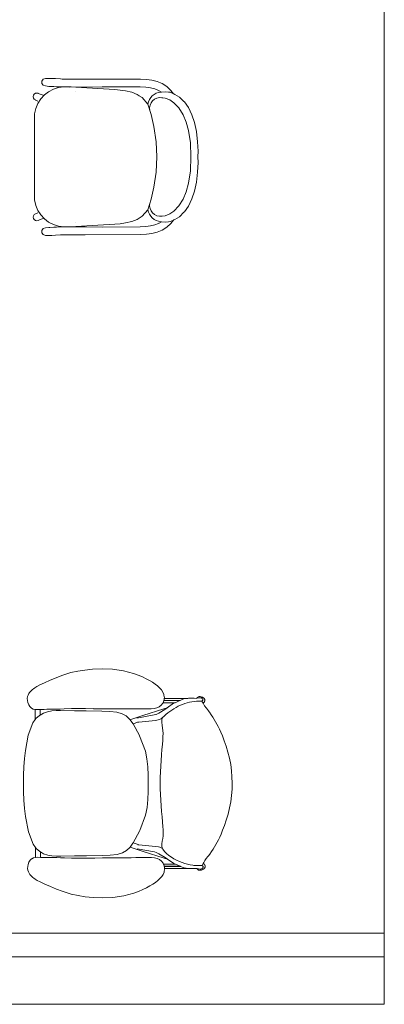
# Model space of a CAD drawing. Header units: millimetres. Extents: x 99250 to 122845, y -19292 to 18303.
# Tile 9 of 99: x 110615 to 111785, y 152 to 3317. Entities that reach past the tile are written whole.
import ezdxf

# ---------------------------------------------------------------- set-up
doc = ezdxf.new("R2010")
doc.units = ezdxf.units.MM
doc.header["$MEASUREMENT"] = 0
doc.layers.add('IRISH HOUSE_HYD AIRPORT_DRAINAGE LAYOUT 1$0$GREY SCALE', color=8, linetype='Continuous')
doc.layers.add('IRISH HOUSE_HYD AIRPORT_DRAINAGE LAYOUT 1$0$GREYSCALE', color=8, linetype='Continuous', lineweight=0)
doc.layers.add('M-MEP-ELPR-EQUIP', color=6, linetype='Continuous', lineweight=20)

# ---------------------------------------------------------------- blocks, each defined once
blk = doc.blocks.new('IRISH HOUSE_HYD AIRPORT_DRAINAGE LAYOUT 1$0$FLOOR PLAN')
at = {"layer": 'IRISH HOUSE_HYD AIRPORT_DRAINAGE LAYOUT 1$0$GREYSCALE', "color": 8, "lineweight": 0, "ltscale": 0.25}
for p, q in [((11785.4, 6245.4), (11785.4, 304.8)), ((8535.8, 381.1), (11785.4, 381.1)), ((11785.4, 381.1), (11785.4, 304.8)), ((1453.1, 304.8), (11785.4, 304.8)), ((11785.4, 304.8), (8535.8, 304.8))]:
    blk.add_line(p, q, dxfattribs=at)
at = {"layer": 'IRISH HOUSE_HYD AIRPORT_DRAINAGE LAYOUT 1$0$GREYSCALE', "color": 8, "lineweight": 0}
for p, q in [((10685.8, 3119.7), (10690.2, 3125.8)), ((10685.8, 3112.2), (10685.8, 3119.7)), ((10690.2, 3106.1), (10685.8, 3112.2)), ((10690.2, 3125.8), (10697.4, 3128.2)), ((10697.4, 3103.8), (10690.2, 3106.1)), ((10697.4, 3128.2), (10697.6, 3128.2)), ((10697.4, 3103.8), (10708.5, 3102.4)), ((10697.6, 3128.2), (10697.8, 3128.2)), ((10697.8, 3128.2), (10717.4, 3128.2)), ((10708.5, 3102.4), (10711.5, 3102.4)), ((10711.5, 3102.4), (10723.7, 3102.2)), ((10717.4, 3128.2), (10729.9, 3127.9)), ((10723.7, 3102.2), (10732.3, 3101.5)), ((10729.9, 3127.9), (10745.3, 3126.6)), ((10732.3, 3101.5), (10745.7, 3100.8)), ((10745.3, 3126.6), (10750.6, 3126.2)), ((10750.6, 3126.2), (10761.1, 3126.2)), ((10761.1, 3126.2), (10779.6, 3126.1)), ((10779.6, 3126.1), (10825.1, 3126)), ((10825, 3100.5), (10879.8, 3101.4)), ((10825.1, 3126), (11002.7, 3125.2)), ((11001.9, 3100.9), (10879.8, 3101.4)), ((11002.7, 3125.2), (11021.4, 3124.2)), ((11021.4, 3124.2), (11039.1, 3122)), ((11039.1, 3122), (11055.9, 3117.9)), ((11055.9, 3117.9), (11071.8, 3111.5)), ((11071.8, 3111.5), (11086.6, 3102.2)), ((11086.6, 3102.2), (11100.3, 3089.8)), ((10659.1, 3073.9), (10658.2, 3069.5)), ((10661.6, 3077.7), (10659.1, 3073.9)), ((10665.4, 3080.2), (10661.6, 3077.7)), ((10669.8, 3081.1), (10665.4, 3080.2)), ((10674.2, 3080.2), (10669.8, 3081.1)), ((10674.4, 3080.1), (10674.2, 3080.2)), ((10680.1, 3077.5), (10674.4, 3080.1)), ((10690.1, 3074.3), (10680.1, 3077.5)), ((10745.7, 3100.8), (10750.5, 3100.7)), ((10750.5, 3100.7), (10761, 3100.6)), ((10761, 3100.6), (10779.5, 3100.6)), ((10776.2, 3100.6), (10773.3, 3100.5)), ((10776.7, 3100.6), (10776.2, 3100.6)), ((10794.6, 3100.1), (10776.7, 3100.6)), ((10779.5, 3100.6), (10825, 3100.5)), ((10793.9, 3086), (10794, 3086)), ((10883.5, 3094.4), (10794.6, 3100.1)), ((10919.7, 3092.1), (10883.5, 3094.4)), ((10937, 3090.6), (10919.7, 3092.1)), ((10954.3, 3088.3), (10937, 3090.6)), ((10974.3, 3083.5), (10954.3, 3088.3)), ((10974.3, 3083.5), (10991.5, 3076.7)), ((10991.5, 3076.7), (10998.4, 3072.4)), ((10998.4, 3072.4), (11007.7, 3066.3)), ((11019.2, 3100), (11001.9, 3100.9)), ((11034.7, 3098), (11019.2, 3100)), ((11048.5, 3094.7), (11034.7, 3098)), ((11060.8, 3089.8), (11048.5, 3094.7)), ((11059.2, 3085.8), (11059.3, 3085.8)), ((11069.5, 3084.4), (11060.8, 3089.8)), ((11067.9, 3084.2), (11069.5, 3084.4)), ((11069.5, 3084.4), (11081.8, 3085.4)), ((11092.9, 3084.3), (11081.8, 3085.4)), ((11097.4, 3083.7), (11092.9, 3084.3)), ((11108.7, 3079.1), (11097.4, 3083.7)), ((11100.3, 3089.8), (11108.7, 3079.1)), ((11109.6, 3078.7), (11108.7, 3079.1)), ((11112.7, 3076.9), (11109.6, 3078.7)), ((11127.7, 3068.3), (11112.7, 3076.9)), ((10658.2, 3069.5), (10659.1, 3065)), ((10659.1, 3065), (10661.6, 3061.3)), ((10661.6, 3061.3), (10665.4, 3058.8)), ((10665.4, 3058.8), (10665.5, 3058.7)), ((10665.5, 3058.7), (10672.6, 3055.3)), ((11007.7, 3066.3), (11026.1, 3045.8)), ((11026.1, 3045.8), (11036.5, 3012.1)), ((11071.1, 3066.3), (11071.9, 3066.2)), ((11071.9, 3066.2), (11081.6, 3064.9)), ((11081.6, 3064.9), (11096.4, 3058.8)), ((11096.4, 3058.8), (11109.8, 3050)), ((11109.8, 3050), (11125.9, 3033.5)), ((11142.2, 3053.8), (11127.7, 3068.3)), ((11143.8, 3052.4), (11142.2, 3053.8)), ((11156.4, 3034.6), (11143.8, 3052.4)), ((10662.1, 3014.3), (10662.1, 2737.5)), ((11036.5, 3012.1), (11045.6, 2973.2)), ((11125.9, 3033.5), (11139.8, 3011.3)), ((11139.8, 3011.3), (11149.6, 2988)), ((11156.4, 3034.6), (11167.7, 3011)), ((11167.7, 3011), (11175.8, 2986.4)), ((11149.6, 2988), (11157, 2960.3)), ((11175.8, 2986.4), (11182.2, 2957)), ((11045.6, 2973.2), (11052.5, 2924.7)), ((11157, 2960.3), (11163.2, 2920.6)), ((11182.2, 2957), (11186, 2924.7)), ((11052.5, 2924.7), (11054.9, 2876)), ((11163.2, 2920.6), (11164.4, 2875.9)), ((11186, 2924.7), (11187.2, 2893.9)), ((11187.2, 2893.9), (11187, 2875.9)), ((11054.9, 2875.9), (11052.5, 2827.2)), ((11054.9, 2876), (11054.9, 2875.9)), ((11054.9, 2876), (11054.9, 2875.9)), ((11164.4, 2875.9), (11163.2, 2831.3)), ((11186, 2827.1), (11187.2, 2858)), ((11187.2, 2858), (11187, 2875.9)), ((11052.5, 2827.2), (11045.6, 2778.7)), ((11163.2, 2831.3), (11157, 2791.5)), ((11182.2, 2794.9), (11186, 2827.1)), ((11157, 2791.5), (11149.6, 2763.8)), ((11175.8, 2765.4), (11182.2, 2794.9)), ((11045.6, 2778.7), (11036.5, 2739.7)), ((11149.6, 2763.8), (11139.8, 2740.5)), ((11167.7, 2740.9), (11175.8, 2765.4)), ((11036.5, 2739.7), (11026.1, 2706.1)), ((11139.8, 2740.5), (11125.9, 2718.3)), ((11156.4, 2717.2), (11167.7, 2740.9)), ((10659.1, 2686.8), (10661.6, 2690.6)), ((10661.6, 2690.6), (10665.4, 2693.1)), ((10665.4, 2693.1), (10665.5, 2693.1)), ((10665.5, 2693.1), (10672.6, 2696.6)), ((11007.7, 2685.5), (11026.1, 2706.1)), ((11081.6, 2687), (11096.4, 2693.1)), ((11096.4, 2693.1), (11109.8, 2701.9)), ((11109.8, 2701.9), (11125.9, 2718.3)), ((11142.2, 2698.1), (11127.7, 2683.5)), ((11143.8, 2699.5), (11142.2, 2698.1)), ((11156.4, 2717.2), (11143.8, 2699.5)), ((10658.2, 2682.4), (10659.1, 2686.8)), ((10659.1, 2677.9), (10658.2, 2682.4)), ((10661.6, 2674.2), (10659.1, 2677.9)), ((10665.4, 2671.7), (10661.6, 2674.2)), ((10669.8, 2670.8), (10665.4, 2671.7)), ((10674.2, 2671.7), (10669.8, 2670.8)), ((10674.4, 2671.7), (10674.2, 2671.7)), ((10680.1, 2674.4), (10674.4, 2671.7)), ((10690.1, 2677.6), (10680.1, 2674.4)), ((10793.9, 2665.9), (10794, 2665.9)), ((10919.7, 2659.8), (10883.5, 2657.4)), ((10937, 2661.2), (10919.7, 2659.8)), ((10954.3, 2663.5), (10937, 2661.2)), ((10974.3, 2668.3), (10954.3, 2663.5)), ((10974.3, 2668.3), (10991.5, 2675.1)), ((10991.5, 2675.1), (10998.4, 2679.5)), ((10998.4, 2679.5), (11007.7, 2685.5)), ((11060.8, 2662.1), (11048.5, 2657.1)), ((11059.2, 2666.1), (11059.3, 2666.1)), ((11069.5, 2667.5), (11060.8, 2662.1)), ((11067.9, 2667.6), (11069.5, 2667.5)), ((11069.5, 2667.5), (11081.8, 2666.5)), ((11071.1, 2685.5), (11071.9, 2685.6)), ((11071.9, 2685.6), (11081.6, 2687)), ((11092.9, 2667.6), (11081.8, 2666.5)), ((11086.6, 2649.6), (11100.3, 2662)), ((11097.4, 2668.2), (11092.9, 2667.6)), ((11108.7, 2672.8), (11097.4, 2668.2)), ((11100.3, 2662), (11108.7, 2672.8)), ((11109.6, 2673.1), (11108.7, 2672.8)), ((11112.7, 2675), (11109.6, 2673.1)), ((11127.7, 2683.5), (11112.7, 2675)), ((10690.2, 2645.7), (10685.8, 2639.6)), ((10685.8, 2639.6), (10685.8, 2632.1)), ((10685.8, 2632.1), (10690.2, 2626)), ((10697.4, 2648.1), (10690.2, 2645.7)), ((10697.4, 2648.1), (10708.5, 2649.4)), ((10708.5, 2649.4), (10711.5, 2649.4)), ((10711.5, 2649.4), (10723.7, 2649.7)), ((10723.7, 2649.7), (10732.3, 2650.4)), ((10732.3, 2650.4), (10745.7, 2651.1)), ((10745.7, 2651.1), (10750.5, 2651.1)), ((10750.5, 2651.1), (10761, 2651.2)), ((10761, 2651.2), (10779.5, 2651.3)), ((10776.2, 2651.2), (10773.3, 2651.3)), ((10776.7, 2651.2), (10776.2, 2651.2)), ((10794.6, 2651.7), (10776.7, 2651.2)), ((10779.5, 2651.3), (10825, 2651.4)), ((10883.5, 2657.4), (10794.6, 2651.7)), ((10825, 2651.4), (10879.8, 2650.4)), ((10825.1, 2625.8), (11002.7, 2626.7)), ((11001.9, 2651), (10879.8, 2650.4)), ((11019.2, 2651.9), (11001.9, 2651)), ((11002.7, 2626.7), (11021.4, 2627.6)), ((11034.7, 2653.8), (11019.2, 2651.9)), ((11021.4, 2627.6), (11039.1, 2629.9)), ((11048.5, 2657.1), (11034.7, 2653.8)), ((11039.1, 2629.9), (11055.9, 2633.9)), ((11055.9, 2633.9), (11071.8, 2640.3)), ((11071.8, 2640.3), (11086.6, 2649.6)), ((10690.2, 2626), (10697.4, 2623.7)), ((10697.4, 2623.7), (10697.6, 2623.7)), ((10697.6, 2623.7), (10697.8, 2623.7)), ((10697.8, 2623.7), (10717.4, 2623.7)), ((10717.4, 2623.7), (10729.9, 2624)), ((10729.9, 2624), (10745.3, 2625.2)), ((10745.3, 2625.2), (10750.6, 2625.6)), ((10750.6, 2625.6), (10761.1, 2625.7)), ((10761.1, 2625.7), (10779.6, 2625.8)), ((10779.6, 2625.8), (10825.1, 2625.8)), ((10749.7, 1209.2), (10731.6, 1202)), ((10778.3, 1218.4), (10749.7, 1209.2)), ((10801.2, 1223.4), (10778.3, 1218.4)), ((10823.6, 1226.7), (10801.2, 1223.4)), ((10848.8, 1229.2), (10823.6, 1226.7)), ((10879.2, 1230.9), (10848.8, 1229.2)), ((10913, 1230), (10879.2, 1230.9)), ((10947.6, 1224.6), (10913, 1230)), ((10964.3, 1220.4), (10947.6, 1224.6)), ((10980.3, 1215.6), (10964.3, 1220.4)), ((10995, 1210.2), (10980.3, 1215.6)), ((11008.6, 1204.5), (10995, 1210.2)), ((11020.9, 1198.6), (11008.6, 1204.5)), ((10669.4, 1173.7), (10662.9, 1169.8)), ((10679.6, 1178.9), (10669.4, 1173.7)), ((10694.6, 1186), (10679.6, 1178.9)), ((10712.6, 1194), (10694.6, 1186)), ((10731.6, 1202), (10712.6, 1194)), ((11031.9, 1192.8), (11020.9, 1198.6)), ((11041.5, 1187.3), (11031.9, 1192.8)), ((11049.9, 1181.7), (11041.5, 1187.3)), ((11057.2, 1175.8), (11049.9, 1181.7)), ((11063.8, 1169.5), (11057.2, 1175.8)), ((10639.9, 1141.2), (10639.1, 1135.5)), ((10641.7, 1146.3), (10639.9, 1141.2)), ((10644, 1150.8), (10641.7, 1146.3)), ((10644, 1150.8), (10646.6, 1154.6)), ((10646.6, 1154.6), (10649.5, 1158)), ((10652.7, 1161.2), (10649.5, 1158)), ((10655.8, 1164), (10652.7, 1161.2)), ((10658.8, 1166.7), (10655.8, 1164)), ((10662.9, 1169.8), (10658.8, 1166.7)), ((11063.8, 1169.5), (11069.6, 1163.1)), ((11074.4, 1156), (11069.6, 1163.1)), ((11074.4, 1156), (11077.7, 1148.3)), ((11077.7, 1148.3), (11078, 1146.5)), ((11079, 1140.4), (11078, 1146.5)), ((11079, 1140.2), (11079, 1140.4)), ((11079, 1140.2), (11079.3, 1138.1)), ((11188.3, 1140.9), (11186, 1138.9)), ((11191.3, 1142), (11188.3, 1140.9)), ((11194.4, 1142), (11191.3, 1142)), ((11197.3, 1140.9), (11194.4, 1142)), ((11197.3, 1140.9), (11202.1, 1139.3)), ((11202.1, 1139.3), (11206, 1136.7)), ((10639.1, 1135.5), (10639.2, 1129.2)), ((10639.2, 1129.2), (10640.8, 1122.2)), ((10640.8, 1122.2), (10643.5, 1115.4)), ((10643.5, 1115.4), (10647.3, 1109.2)), ((10647.3, 1109.2), (10652, 1104.4)), ((11055.4, 1105), (11062.8, 1108.4)), ((11062.8, 1108.4), (11069.2, 1113.7)), ((11069.2, 1113.7), (11074.2, 1120.4)), ((11074.2, 1120.4), (11074.8, 1121.8)), ((11074.8, 1121.8), (11077.5, 1128.1)), ((11113.8, 1121.8), (11074.8, 1121.8)), ((11077.5, 1128.1), (11077.6, 1128.4)), ((11077.6, 1128.4), (11077.8, 1128.9)), ((11077.6, 1128.4), (11128.6, 1128.5)), ((11077.8, 1128.9), (11078.1, 1129.7)), ((11129.8, 1129), (11077.8, 1128.9)), ((11078.1, 1129.7), (11078.9, 1135.5)), ((11078.9, 1135.5), (11079.3, 1138.1)), ((11154.9, 1135.7), (11078.9, 1135.5)), ((11109, 1119.7), (11088.5, 1105.6)), ((11113.8, 1121.8), (11109, 1119.7)), ((11128.6, 1128.5), (11113.8, 1121.8)), ((11129.8, 1129), (11128.6, 1128.5)), ((11139, 1133.1), (11129.8, 1129)), ((11142.1, 1134), (11139, 1133.1)), ((11154.9, 1135.7), (11142.1, 1134)), ((11156.9, 1135.9), (11154.9, 1135.7)), ((11160, 1135.9), (11156.9, 1135.9)), ((11160, 1135.9), (11171.6, 1135.9)), ((11174.4, 1135.9), (11171.6, 1135.9)), ((11182.2, 1135.7), (11174.4, 1135.9)), ((11182.2, 1135.7), (11182.6, 1135.8)), ((11190.9, 1136.9), (11182.6, 1135.8)), ((11182.6, 1135.8), (11183.3, 1136.7)), ((11186, 1138.9), (11183.3, 1136.7)), ((11190.9, 1136.9), (11193.4, 1137.7)), ((11193.4, 1137.7), (11196, 1137.7)), ((11196, 1137.7), (11198.5, 1136.9)), ((11198.5, 1136.9), (11200.5, 1135.5)), ((11199.9, 1126.5), (11199.8, 1126.8)), ((11199.9, 1126.5), (11200.5, 1126.9)), ((11201.5, 1123.8), (11199.9, 1126.5)), ((11200.5, 1135.5), (11201.8, 1133.6)), ((11200.7, 1127.2), (11200.5, 1126.9)), ((11201.9, 1128.9), (11200.7, 1127.2)), ((11203.3, 1120.4), (11201.5, 1123.8)), ((11202, 1133.3), (11201.8, 1133.6)), ((11201.9, 1128.9), (11202.1, 1129.2)), ((11202.2, 1133), (11202, 1133.3)), ((11202.1, 1129.2), (11202.2, 1129.4)), ((11202.3, 1132.8), (11202.2, 1133)), ((11202.2, 1129.4), (11202.3, 1129.6)), ((11202.4, 1132.6), (11202.3, 1132.8)), ((11202.3, 1129.6), (11202.5, 1129.8)), ((11202.5, 1132.5), (11202.4, 1132.6)), ((11202.6, 1132.4), (11202.5, 1132.5)), ((11202.5, 1129.9), (11202.6, 1130)), ((11202.5, 1129.8), (11202.5, 1129.9)), ((11202.6, 1132.3), (11202.6, 1132.4)), ((11202.7, 1132.2), (11202.6, 1132.3)), ((11202.6, 1130.1), (11202.7, 1130.2)), ((11202.6, 1130), (11202.6, 1130.1)), ((11202.7, 1132.1), (11202.7, 1132.2)), ((11202.7, 1132.2), (11202.7, 1132.2)), ((11202.7, 1132), (11202.7, 1132.1)), ((11202.8, 1132), (11202.7, 1132)), ((11202.7, 1130.3), (11202.8, 1130.4)), ((11202.7, 1130.2), (11202.7, 1130.3)), ((11202.7, 1130.2), (11202.7, 1130.2)), ((11202.8, 1131.9), (11202.8, 1132)), ((11202.8, 1131.8), (11202.8, 1131.9)), ((11202.8, 1131.7), (11202.8, 1131.8)), ((11202.8, 1131.8), (11202.8, 1131.8)), ((11202.9, 1131.7), (11202.8, 1131.7)), ((11202.8, 1130.6), (11202.8, 1130.7)), ((11202.8, 1130.7), (11202.9, 1130.7)), ((11202.8, 1130.5), (11202.8, 1130.6)), ((11202.8, 1130.4), (11202.8, 1130.5)), ((11202.8, 1130.5), (11202.8, 1130.5)), ((11202.8, 1130.4), (11202.8, 1130.4)), ((11202.9, 1131.6), (11202.9, 1131.7)), ((11202.9, 1131.5), (11202.9, 1131.6)), ((11202.9, 1131.4), (11202.9, 1131.5)), ((11202.9, 1131.5), (11202.9, 1131.5)), ((11202.9, 1131.3), (11202.9, 1131.4)), ((11202.9, 1131.2), (11202.9, 1131.3)), ((11202.9, 1131.3), (11202.9, 1131.3)), ((11202.9, 1131.1), (11202.9, 1131.2)), ((11202.9, 1131), (11202.9, 1131.1)), ((11202.9, 1131.1), (11202.9, 1131.1)), ((11202.9, 1130.9), (11202.9, 1131)), ((11202.9, 1130.8), (11202.9, 1130.9)), ((11202.9, 1130.9), (11202.9, 1130.9)), ((11202.9, 1130.7), (11202.9, 1130.8)), ((11206.1, 1122.2), (11203.3, 1120.4)), ((11204.5, 1118.3), (11203.3, 1120.4)), ((11208.3, 1112.2), (11204.5, 1118.3)), ((11206, 1136.7), (11206.9, 1135.5)), ((11206.9, 1123.4), (11206.1, 1122.2)), ((11206.9, 1135.5), (11207.6, 1134.4)), ((11207.6, 1124.5), (11206.9, 1123.4)), ((11207.6, 1134.4), (11208.1, 1133.5)), ((11208.1, 1125.5), (11207.6, 1124.5)), ((11208.1, 1133.5), (11208.5, 1132.6)), ((11208.5, 1126.4), (11208.1, 1125.5)), ((11213.1, 1105.6), (11208.3, 1112.2)), ((11208.5, 1132.6), (11208.8, 1131.7)), ((11208.8, 1127.2), (11208.5, 1126.4)), ((11208.8, 1131.7), (11209, 1130.9)), ((11209, 1128), (11208.8, 1127.2)), ((11209, 1130.9), (11209, 1130.2)), ((11209, 1130.2), (11209.1, 1129.5)), ((11209.1, 1128.7), (11209, 1128)), ((11209.1, 1129.5), (11209.1, 1128.7)), ((10652, 1104.4), (10652.4, 1104.1)), ((10652.4, 1104.1), (10658, 1101.3)), ((10658, 1101.3), (10664.2, 1100)), ((10664.2, 1100), (10664.6, 1100)), ((10664.6, 1100), (10664.6, 1100.3)), ((10664.6, 1100), (10671, 1099.7)), ((10664.6, 1100), (10664.7, 1067.8)), ((10678.2, 1081.1), (10666.9, 1070.9)), ((10671, 1099.7), (10680.1, 1100)), ((10680.1, 1082.2), (10678.2, 1081.1)), ((10680.1, 1100), (10680.1, 1100.3)), ((10685.2, 1100.1), (10680.1, 1100)), ((10680.1, 1082.2), (10680.1, 1100)), ((10690.6, 1088.2), (10680.1, 1082.2)), ((10692.9, 1100.4), (10685.2, 1100.1)), ((10690.6, 1088.2), (10703.7, 1092.8)), ((10701.3, 1100.5), (10692.9, 1100.3)), ((10692.9, 1100.3), (10692.9, 1100.4)), ((10710.6, 1100.6), (10701.3, 1100.5)), ((10703.7, 1092.8), (10703.8, 1092.8)), ((10703.8, 1092.8), (10717.4, 1095.5)), ((10721.3, 1100.8), (10710.6, 1100.6)), ((10717.4, 1095.5), (10731.5, 1096.6)), ((10732.9, 1100.9), (10721.3, 1100.8)), ((10731.5, 1096.6), (10731.6, 1096.6)), ((10731.6, 1096.6), (10745.9, 1096.8)), ((10745, 1101.2), (10732.9, 1100.9)), ((10757.2, 1101.5), (10745, 1101.2)), ((10790.3, 1095.8), (10745.9, 1096.8)), ((10780.5, 1102.7), (10757.2, 1101.5)), ((10780.5, 1102.7), (10803.1, 1103.4)), ((10828.2, 1095.2), (10790.3, 1095.8)), ((10803.1, 1103.4), (10826.1, 1103.1)), ((10826.1, 1103.1), (10851.1, 1102.5)), ((10878.7, 1094.8), (10828.2, 1095.2)), ((10851.1, 1102.6), (10855, 1102.5)), ((10851.1, 1102.5), (10855, 1102.5)), ((10855, 1102.5), (10879.5, 1102.2)), ((10878.7, 1094.8), (10904.2, 1093.6)), ((10879.5, 1102.2), (10910, 1102.2)), ((10904.2, 1093.6), (10926.7, 1091)), ((10910, 1102.2), (10941.2, 1102.3)), ((10926.7, 1091), (10943.6, 1086.4)), ((10941.2, 1102.3), (10956.6, 1102.3)), ((10943.6, 1086.4), (10956.7, 1079.2)), ((10956.6, 1102.3), (10971.7, 1102.1)), ((10956.7, 1079.2), (10967.4, 1069.1)), ((10971.7, 1102.1), (10986.4, 1101.9)), ((11010.3, 1080.6), (10971.9, 1067.7)), ((10986.4, 1101.9), (11000.4, 1101.6)), ((10990.8, 1072), (11046.5, 1082.4)), ((11000.4, 1101.6), (11013.6, 1101.5)), ((11010.3, 1080.6), (11077.3, 1102.4)), ((11013.6, 1101.5), (11025.8, 1101.5)), ((11025.8, 1101.5), (11036.7, 1101.9)), ((11036.7, 1101.9), (11046.8, 1103)), ((11046.5, 1082.4), (11052.4, 1084.1)), ((11046.8, 1103), (11055.4, 1105)), ((11052, 1083.9), (11052.4, 1084.1)), ((11052.4, 1084.1), (11061, 1088.4)), ((11080.5, 1100.1), (11061, 1088.4)), ((11077.3, 1102.4), (11088.5, 1105.6)), ((11088.5, 1105.6), (11080.5, 1100.1)), ((11218.5, 1098.6), (11213.1, 1105.6)), ((11220.1, 1096.5), (11218.4, 1098.7)), ((11220.1, 1096.5), (11218.5, 1098.6)), ((11224.2, 1091), (11220.1, 1096.5)), ((11229.9, 1083.2), (11224.2, 1091)), ((11234.9, 1075.4), (11229.9, 1083.2)), ((10657, 1057.1), (10642, 1017.5)), ((10664.7, 1067.8), (10657, 1057.1)), ((10666.9, 1070.9), (10664.7, 1067.8)), ((10967.4, 1069.1), (10969.2, 1066.7)), ((10969.2, 1066.7), (10971.9, 1067.7)), ((10969.2, 1066.7), (10977.4, 1055.3)), ((10977.4, 1055.3), (10978.5, 1053.4)), ((10978.5, 1053.4), (10994.1, 1058.7)), ((10978.5, 1053.4), (10999, 1016.5)), ((10993.2, 1059.3), (10993.4, 1059.3)), ((10993.4, 1059.3), (10996.9, 1059.7)), ((10997, 1059.7), (10994.1, 1058.7)), ((10994.1, 1058.7), (10996.9, 1059.7)), ((10996.9, 1059.7), (10997, 1059.7)), ((10997, 1059.7), (11050.3, 1064.3)), ((11050.3, 1064.3), (11059.7, 1066.3)), ((11063.4, 1067.5), (11059.7, 1066.3)), ((11063.4, 1067.5), (11072, 1071.5)), ((11070.6, 1058), (11070.7, 1066.8)), ((11071.9, 1049.1), (11070.6, 1058)), ((11070.7, 1066.8), (11072, 1071.5)), ((11073.6, 1040.4), (11071.9, 1049.1)), ((11072, 1071.5), (11072.4, 1072.8)), ((11239.5, 1067.7), (11234.9, 1075.4)), ((11243.7, 1060.1), (11239.5, 1067.7)), ((11247.8, 1052.5), (11243.7, 1060.1)), ((11251.9, 1045), (11247.8, 1052.5)), ((11256.2, 1036.8), (11251.9, 1045)), ((10642, 1017.5), (10632.8, 968.3)), ((10999, 1016.5), (10999.6, 1014.9)), ((10999.6, 1014.9), (11018.3, 966)), ((11074.5, 1032), (11073.6, 1040.4)), ((11073.9, 1001.7), (11074.6, 1013.2)), ((11074.8, 1023.1), (11074.5, 1032)), ((11074.6, 1013.2), (11074.8, 1023.1)), ((11260.8, 1027), (11256.2, 1036.8)), ((11265.9, 1014.9), (11260.8, 1027)), ((11271.6, 999.6), (11265.9, 1014.9)), ((11071.3, 971.3), (11072.7, 987.3)), ((11072.7, 987.7), (11073.9, 1001.7)), ((11072.7, 987.3), (11072.7, 987.7)), ((11277.6, 982.1), (11271.6, 999.6)), ((11283.3, 962.9), (11277.6, 982.1)), ((10632.8, 968.3), (10629.9, 942.3)), ((11023.3, 941), (11018.3, 966)), ((11068.5, 936), (11069.8, 954)), ((11069.8, 954), (11071.3, 971.3)), ((11288.3, 943), (11283.3, 962.9)), ((10629.9, 942.3), (10628.1, 915.9)), ((11025.8, 915.3), (11023.3, 941)), ((11066.6, 899.6), (11067.4, 917.8)), ((11067.4, 917.8), (11068.5, 936)), ((11292.1, 923.1), (11288.3, 943)), ((11294.7, 903.1), (11292.1, 923.1)), ((10627.1, 889.1), (10626.9, 862.2)), ((10628.1, 915.9), (10627.1, 889.1)), ((11026.7, 889.2), (11025.8, 915.3)), ((11026.8, 862.9), (11026.7, 889.2)), ((11066, 881), (11066.6, 899.6)), ((11296.3, 883.2), (11294.7, 903.1)), ((10626.9, 862.2), (10627.2, 835.3)), ((11026.8, 836.5), (11026.8, 862.9)), ((11065.8, 862.9), (11066, 881)), ((11066.1, 844.8), (11065.8, 862.9)), ((11296.8, 863.3), (11296.3, 883.2)), ((11296.4, 843.4), (11296.8, 863.3)), ((10627.2, 835.3), (10628.3, 808.5)), ((11026, 810.4), (11026.8, 836.5)), ((11066.1, 844.8), (11066.7, 826.3)), ((11067.6, 808), (11066.7, 826.3)), ((11292.3, 803.6), (11294.9, 823.5)), ((11294.9, 823.5), (11296.4, 843.4)), ((10628.3, 808.5), (10630.2, 782)), ((11023.5, 784.8), (11026, 810.4)), ((11068.7, 789.9), (11067.6, 808)), ((11288.6, 783.7), (11292.3, 803.6)), ((10630.2, 782), (10633.1, 756.1)), ((11000.1, 710.8), (11018.7, 759.8)), ((11018.7, 759.8), (11023.5, 784.8)), ((11070.1, 771.9), (11068.7, 789.9)), ((11071.7, 754.6), (11070.1, 771.9)), ((11278, 744.6), (11283.7, 763.7)), ((11283.7, 763.7), (11288.6, 783.7)), ((10633.1, 756.1), (10642.6, 706.9)), ((11073.1, 738.6), (11071.7, 754.6)), ((11073.2, 738.2), (11073.1, 738.6)), ((11074.3, 724.2), (11073.2, 738.2)), ((11272.1, 726.9), (11278, 744.6)), ((10642.6, 706.9), (10657.7, 667.4)), ((10999.5, 709.1), (10978.5, 671.1)), ((11000.1, 710.8), (10999.5, 709.1)), ((11074.3, 724.2), (11075.1, 712.7)), ((11075.4, 702.8), (11075.1, 712.7)), ((11075.1, 693.9), (11075.4, 702.8)), ((11256.8, 689.8), (11261.3, 699.6)), ((11261.3, 699.6), (11266.4, 711.7)), ((11266.4, 711.7), (11272.1, 726.9)), ((10657.7, 667.4), (10665.4, 656.7)), ((10978.1, 670.2), (10969.1, 657.8)), ((10978.5, 671.1), (10978.1, 670.2)), ((10994.8, 665.6), (10978.5, 671.1)), ((10993.9, 664.9), (10994.1, 664.9)), ((10997.5, 664.6), (10994.1, 664.9)), ((10994.8, 665.6), (10997.7, 664.6)), ((10997.5, 664.6), (10994.8, 665.6)), ((10997.7, 664.6), (10997.5, 664.6)), ((11051, 660.1), (10997.7, 664.6)), ((11071.3, 667.9), (11072.6, 676.8)), ((11071.4, 659.1), (11071.3, 667.9)), ((11072.6, 676.8), (11074.2, 685.5)), ((11074.2, 685.5), (11075.1, 693.9)), ((11240.2, 658.8), (11244.4, 666.4)), ((11244.4, 666.4), (11248.5, 674)), ((11248.5, 674), (11252.5, 681.5)), ((11252.5, 681.5), (11256.8, 689.8)), ((10665.4, 656.7), (10667.7, 653.6)), ((10665.5, 624.5), (10665.4, 656.7)), ((10667.7, 653.6), (10679, 643.4)), ((10679, 643.4), (10680.9, 642.3)), ((10680.9, 624.6), (10680.9, 642.3)), ((10680.9, 642.3), (10691.4, 636.3)), ((10691.4, 636.3), (10704.5, 631.8)), ((10927.4, 634.4), (10905, 631.7)), ((10944.4, 639.1), (10927.4, 634.4)), ((10957.4, 646.3), (10944.4, 639.1)), ((10968.1, 656.5), (10957.4, 646.3)), ((10969.1, 657.8), (10968.1, 656.5)), ((10969.1, 657.8), (10972.6, 656.5)), ((11011, 643.8), (10972.6, 656.5)), ((11047.2, 642), (10991.5, 652.2)), ((11078.1, 622.2), (11011, 643.8)), ((11053.1, 640.4), (11047.2, 642)), ((11060.4, 658.2), (11051, 660.1)), ((11053.1, 640.4), (11052.8, 640.6)), ((11061.7, 636.1), (11053.1, 640.4)), ((11060.4, 658.2), (11064.1, 657.1)), ((11061.7, 636.1), (11081.4, 624.4)), ((11073.2, 652.8), (11064.1, 657.1)), ((11073.2, 652.8), (11071.4, 659.1)), ((11073.2, 652.8), (11073.2, 652.8)), ((11073.8, 650.8), (11073.2, 652.8)), ((11220.9, 630), (11225, 635.4)), ((11225, 635.4), (11230.7, 643.3)), ((11230.7, 643.3), (11235.7, 651)), ((11235.7, 651), (11240.2, 658.8)), ((10641.7, 602.2), (10640.2, 595.2)), ((10644.3, 609.1), (10641.7, 602.2)), ((10648.1, 615.2), (10644.3, 609.1)), ((10652.9, 620.1), (10648.1, 615.2)), ((10653.2, 620.3), (10652.9, 620.1)), ((10658.8, 623.2), (10653.2, 620.3)), ((10665.1, 624.5), (10658.8, 623.2)), ((10665.5, 624.5), (10665.1, 624.5)), ((10671.8, 624.8), (10665.5, 624.5)), ((10671.8, 624.8), (10680.9, 624.6)), ((10680.9, 624.6), (10686, 624.4)), ((10686, 624.4), (10693.7, 624.2)), ((10693.7, 624.3), (10702.1, 624.1)), ((10693.7, 624.2), (10693.7, 624.3)), ((10702.1, 624.1), (10711.5, 624)), ((10704.6, 631.8), (10704.5, 631.8)), ((10704.6, 631.8), (10718.2, 629.2)), ((10711.5, 624), (10722.2, 623.9)), ((10732.3, 628.1), (10718.2, 629.2)), ((10722.2, 623.9), (10733.8, 623.8)), ((10732.4, 628.1), (10732.3, 628.1)), ((10746.7, 628), (10732.4, 628.1)), ((10733.8, 623.8), (10745.8, 623.6)), ((10745.8, 623.6), (10758, 623.3)), ((10746.7, 628), (10791.1, 629.2)), ((10758, 623.3), (10781.3, 622.2)), ((10781.3, 622.2), (10803.9, 621.6)), ((10791.1, 629.2), (10829, 629.9)), ((10826.9, 622), (10803.9, 621.6)), ((10851.9, 622.6), (10826.9, 622)), ((10879.5, 630.5), (10829, 629.9)), ((10855.9, 622.6), (10851.9, 622.6)), ((10855.9, 622.6), (10851.9, 622.6)), ((10880.3, 623), (10855.9, 622.6)), ((10905, 631.7), (10879.5, 630.5)), ((10910.9, 623.1), (10880.3, 623)), ((10942, 623.2), (10910.9, 623.1)), ((10957.4, 623.2), (10942, 623.2)), ((10972.5, 623.4), (10957.4, 623.2)), ((10987.2, 623.7), (10972.5, 623.4)), ((11001.2, 624), (10987.2, 623.7)), ((11014.4, 624.2), (11001.2, 624)), ((11026.6, 624.2), (11014.4, 624.2)), ((11037.6, 623.9), (11026.6, 624.2)), ((11037.6, 623.9), (11047.6, 622.8)), ((11056.2, 620.8), (11047.6, 622.8)), ((11063.7, 617.4), (11056.2, 620.8)), ((11070.1, 612.2), (11063.7, 617.4)), ((11075.1, 605.5), (11070.1, 612.2)), ((11076.3, 602.8), (11075.1, 605.5)), ((11114.7, 602.9), (11076.3, 602.8)), ((11078.4, 597.9), (11076.3, 602.8)), ((11089.3, 619), (11078.1, 622.2)), ((11081.4, 624.4), (11089.3, 619)), ((11089.3, 619), (11109.9, 605)), ((11109.9, 605), (11114.7, 602.9)), ((11114.7, 602.9), (11129.5, 596.3)), ((11200.3, 598.9), (11202.4, 602.6)), ((11202.4, 602.6), (11203.7, 604.9)), ((11203.7, 604.9), (11205.4, 608)), ((11203.7, 604.9), (11204.8, 604.2)), ((11204.8, 604.2), (11205.8, 603.4)), ((11205.4, 608), (11209.2, 614.2)), ((11205.8, 603.4), (11206.6, 602.7)), ((11206.6, 602.7), (11207.3, 602.1)), ((11207.3, 602.1), (11207.9, 601.4)), ((11207.9, 601.4), (11208.3, 600.8)), ((11209.2, 614.2), (11213.9, 620.7)), ((11213.9, 620.7), (11219.3, 627.8)), ((11219.2, 627.7), (11220.9, 630)), ((11219.3, 627.8), (11220.9, 630)), ((10640.2, 595.2), (10640, 588.9)), ((10640, 588.9), (10640.9, 583.2)), ((10640.9, 583.2), (10642.7, 578.2)), ((10645, 573.6), (10642.7, 578.2)), ((10647.6, 569.8), (10645, 573.6)), ((10650.5, 566.4), (10647.6, 569.8)), ((11070.6, 562.8), (11075.4, 569.9)), ((11078.7, 577.6), (11075.4, 569.9)), ((11079, 596.2), (11078.4, 597.9)), ((11079, 579.4), (11078.7, 577.6)), ((11129.5, 596.3), (11079, 596.2)), ((11079, 596.2), (11079, 596.2)), ((11079.1, 595.6), (11079, 596.2)), ((11079, 579.4), (11079.9, 585.5)), ((11079.1, 595.6), (11130.8, 595.7)), ((11080.1, 589), (11079.1, 595.6)), ((11080, 585.8), (11079.9, 585.5)), ((11080.3, 587.8), (11080, 585.8)), ((11080.1, 589), (11155.9, 589.2)), ((11080.3, 587.8), (11080.1, 589)), ((11129.5, 596.3), (11130.8, 595.7)), ((11130.8, 595.7), (11140, 591.7)), ((11140, 591.7), (11143, 590.8)), ((11143, 590.8), (11155.9, 589.2)), ((11155.9, 589.2), (11157.9, 588.9)), ((11157.9, 588.9), (11160.9, 588.9)), ((11160.9, 588.9), (11172.5, 589)), ((11170.3, 599.2), (11170.4, 599.2)), ((11172.5, 589), (11175.3, 589)), ((11175.3, 589), (11183.1, 589.2)), ((11183.1, 589.2), (11183.6, 589.1)), ((11184.3, 588.2), (11183.6, 589.1)), ((11194.3, 587.2), (11183.6, 589.1)), ((11184.3, 588.2), (11186.9, 586)), ((11186.9, 586), (11189.3, 584)), ((11189.3, 584), (11192.2, 583)), ((11192.2, 583), (11195.4, 583)), ((11197, 587.2), (11194.3, 587.2)), ((11195.4, 583), (11198.3, 584)), ((11199.4, 588), (11197, 587.2)), ((11203, 585.7), (11198.3, 584)), ((11201.5, 589.5), (11199.4, 588)), ((11201.4, 598.1), (11200.3, 598.9)), ((11200.3, 598.9), (11200.3, 598.9)), ((11201.4, 598.1), (11201.6, 597.8)), ((11203, 591.8), (11201.5, 589.5)), ((11201.6, 597.8), (11203.4, 595.3)), ((11203, 591.8), (11203.4, 592.3)), ((11204.4, 586.7), (11203, 585.7)), ((11203.6, 594.8), (11203.4, 595.3)), ((11203.6, 592.8), (11203.4, 592.3)), ((11203.8, 594.3), (11203.6, 594.8)), ((11203.6, 592.8), (11203.8, 593.3)), ((11203.8, 593.8), (11203.8, 594.3)), ((11203.8, 593.3), (11203.8, 593.8)), ((11205.5, 587.5), (11204.4, 586.7)), ((11206.5, 588.3), (11205.5, 587.5)), ((11207.2, 589), (11206.5, 588.3)), ((11207.9, 589.7), (11207.2, 589)), ((11208.3, 590.3), (11207.9, 589.7)), ((11208.3, 600.8), (11208.7, 600.2)), ((11208.7, 590.9), (11208.3, 590.3)), ((11208.7, 600.2), (11209, 599.6)), ((11209.1, 591.5), (11208.7, 590.9)), ((11209, 599.6), (11209.3, 599.1)), ((11209.3, 592), (11209.1, 591.5)), ((11209.3, 599.1), (11209.6, 598.5)), ((11209.6, 592.6), (11209.3, 592)), ((11209.6, 598.5), (11209.7, 598)), ((11209.8, 593.1), (11209.6, 592.6)), ((11209.7, 598), (11209.9, 597.5)), ((11209.9, 593.6), (11209.8, 593.1)), ((11209.9, 597.5), (11210, 597)), ((11210, 594.1), (11209.9, 593.6)), ((11210, 597), (11210.1, 596.5)), ((11210.1, 594.6), (11210, 594.1)), ((11210.1, 596.5), (11210.1, 596)), ((11210.1, 596), (11210.1, 595.6)), ((11210.1, 595.6), (11210.1, 595.1)), ((11210.1, 595.1), (11210.1, 594.6)), ((10653.7, 563.2), (10650.5, 566.4)), ((10653.7, 563.2), (10656.8, 560.4)), ((10656.8, 560.4), (10659.8, 557.7)), ((10659.8, 557.7), (10664, 554.7)), ((10664, 554.7), (10670.5, 550.8)), ((10670.5, 550.8), (10680.7, 545.6)), ((10680.7, 545.6), (10695.7, 538.6)), ((10695.7, 538.6), (10713.7, 530.7)), ((11033, 532.9), (11042.6, 538.5)), ((11042.6, 538.5), (11051, 544.1)), ((11051, 544.1), (11058.3, 550)), ((11058.3, 550), (11064.9, 556.4)), ((11064.9, 556.4), (11070.6, 562.8)), ((10713.7, 530.7), (10732.8, 522.7)), ((10732.8, 522.7), (10750.9, 515.6)), ((10750.9, 515.6), (10779.6, 506.5)), ((10779.6, 506.5), (10802.5, 501.6)), ((10965.5, 505.1), (10981.5, 510)), ((10981.5, 510), (10996.2, 515.4)), ((10996.2, 515.4), (11009.8, 521.2)), ((11009.8, 521.2), (11022.1, 527.1)), ((11022.1, 527.1), (11033, 532.9)), ((10802.5, 501.6), (10824.9, 498.3)), ((10824.9, 498.3), (10850.1, 496)), ((10850.1, 496), (10880.5, 494.3)), ((10880.5, 494.3), (10914.2, 495.4)), ((10914.2, 495.4), (10948.8, 500.9)), ((10948.8, 500.9), (10965.5, 505.1))]:
    blk.add_line(p, q, dxfattribs=at)
at = {"layer": 'IRISH HOUSE_HYD AIRPORT_DRAINAGE LAYOUT 1$0$GREYSCALE', "color": 8, "lineweight": 0, "ltscale": 0.2}
for p, q in [((11785.4, 152.4), (11785.4, 304.8)), ((1605.5, 152.4), (11785.4, 152.4))]:
    blk.add_line(p, q, dxfattribs=at)
at = {"layer": 'IRISH HOUSE_HYD AIRPORT_DRAINAGE LAYOUT 1$0$GREYSCALE', "color": 8, "lineweight": 0}
for centre, radius, start, end in [((10760.3, 3001.8), 98.9, 91.6449, 172.7091), ((11071.2, 3038.7), 45.6, 94.121, 171.1136), ((11066.3, 3032.1), 34.5, 80.6552, 191.7599), ((10760.3, 2750.1), 98.9, 187.2909, 268.3551), ((11066.3, 2719.7), 34.5, 168.2401, 279.3448), ((11071.2, 2713.1), 45.6, 188.8864, 265.879)]:
    blk.add_arc(centre, radius, start, end, dxfattribs=at)
for points, knots in [([(11199.8, 1126.8), (11196.2, 1126.9), (11190.3, 1127.1), (11164.3, 1126), (11121.3, 1112.8), (11086.6, 1087.3), (11071.1, 1071.5), (11070.5, 1070.8)], [0, 0, 0, 0, 0.547886, 0.900137, 3.99791, 7.254861, 7.397388, 7.397388, 7.397388, 7.397388]), ([(11200.3, 598.9), (11195.1, 598.7), (11185.1, 598.2), (11163.3, 599.2), (11123.3, 610.9), (11088.7, 630.8), (11073.8, 650.8)], [0, 0, 0, 0, 0.799978, 1.535578, 3.324073, 7.205889, 7.205889, 7.205889, 7.205889])]:
    blk.add_open_spline(points, degree=3, knots=knots, dxfattribs=at)
blk = doc.blocks.new('IRISH HOUSE_HYD AIRPORT_DRAINAGE LAYOUT 1')
at = {"layer": 'IRISH HOUSE_HYD AIRPORT_DRAINAGE LAYOUT 1$0$GREY SCALE'}
blk.add_blockref('IRISH HOUSE_HYD AIRPORT_DRAINAGE LAYOUT 1$0$FLOOR PLAN', (0, 0), dxfattribs=at)

msp = doc.modelspace()

# ---------------------------------------------------------------- block references
at = {"layer": 'M-MEP-ELPR-EQUIP'}
msp.add_blockref('IRISH HOUSE_HYD AIRPORT_DRAINAGE LAYOUT 1', (100000, 0), dxfattribs=at)

doc.saveas('drawing.dxf')
